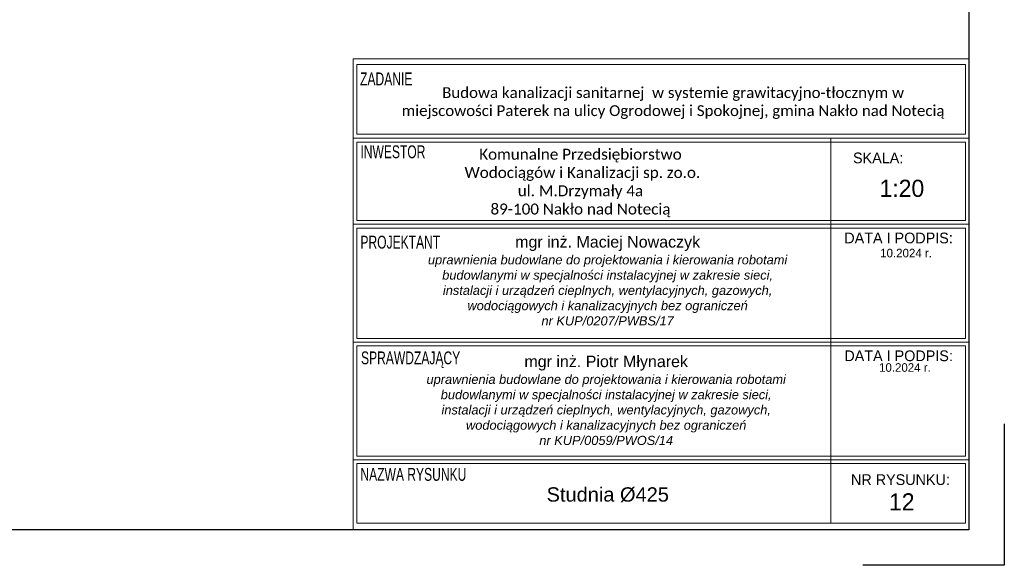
# Model space of a CAD drawing. Extents: x -23500 to 2637, y 21242 to 29547.
# Tile 113 of 121: x -148 to 2637, y 21311 to 22855. Entities that reach past the tile are written whole.
import ezdxf
from ezdxf.enums import TextEntityAlignment as Align

# ---------------------------------------------------------------- set-up
doc = ezdxf.new("R2010")
doc.units = 0
doc.header["$LTSCALE"] = 25
doc.layers.get('0').update_dxf_attribs({"linetype": 'CONTINUOUS', "lineweight": 13})
for name, color, linetype, lineweight in [('IS_tab', 254, 'CONTINUOUS', 18), ('M_Ramki do druku', 7, 'CONTINUOUS', 25), ('M_Ramki rysunków', 2, 'CONTINUOUS', 25)]:
    doc.layers.add(name, color=color, linetype=linetype, lineweight=lineweight)
doc.layers.add('M_Ramki markery', color=1, linetype='CONTINUOUS')
doc.layers.add('M_Ramki znaczniki', color=6, linetype='CONTINUOUS')
doc.styles.add('MCAD_TS', font='GENISO.SHX', dxfattribs={"width": 0.8, "oblique": 15})
doc.styles.add('tab_0.75', font='txt', dxfattribs={"height": 0.75})
doc.styles.add('tab_0.90 0.7', font='txt', dxfattribs={"width": 0.7, "height": 0.9})
doc.styles.add('tab_1.00', font='arial.ttf', dxfattribs={"height": 1})
doc.styles.add('tab_1.20', font='txt', dxfattribs={"height": 1.2})

# ---------------------------------------------------------------- blocks, each defined once
blk = doc.blocks.new('Znacznik_narozny_v2')
at = {"layer": 'M_Ramki znaczniki'}
blk.add_lwpolyline([(0, -20), (0, 0), (20, 0)], dxfattribs=at)
blk = doc.blocks.new('*U1350')
at = {"layer": 'M_Ramki do druku'}
blk.add_line((210, 5), (210, 0), dxfattribs=at)
at = {"layer": 'M_Ramki markery'}
blk.add_line((210, 7), (210, 5), dxfattribs=at)
at = {"layer": 'M_Ramki rysunków', "color": 0, "linetype": 'ByBlock', "lineweight": -2}
blk.add_lwpolyline([(15, 5), (15, 292), (205, 292), (205, 5)], close=True, dxfattribs=at)
at = {"layer": 'M_Ramki znaczniki', "rotation": 180}
blk.add_blockref('Znacznik_narozny_v2', (210, 0), dxfattribs=at)
at = {"layer": 'M_Ramki do druku', "style": 'MCAD_TS', "width": 0.8}
for tag, p in [('KOMENTARZ', (6.54, 30.57)), ('RYSUNEK', (10.28, 30.57)), ('DATA', (14.02, 30.57))]:
    blk.add_attdef(tag, p, '', height=2, rotation=90, dxfattribs=at)

msp = doc.modelspace()

# ---------------------------------------------------------------- linework, layer by layer
at = {"color": 7, "linetype": 'ByBlock'}
for p, q in [((795.069, 22743.818), (2536.569, 22743.818)), ((795.069, 21410.875), (795.069, 22743.818)), ((795.069, 22743.818), (2536.569, 22743.818)), ((2536.569, 22743.818), (2536.569, 21410.875)), ((795.069, 22519.337), (2536.569, 22519.337)), ((795.069, 22276.337), (2536.569, 22276.337)), ((795.069, 21942.535), (2536.569, 21942.535)), ((795.069, 21609.375), (2536.569, 21609.375)), ((795.069, 21609.375), (2536.569, 21609.375)), ((2536.569, 21410.875), (795.069, 21410.875))]:
    msp.add_line(p, q, dxfattribs=at)
for points in [[(805.194, 22530.839), (2526.444, 22530.839), (2526.444, 22728.305), (805.194, 22728.305)], [(805.194, 22286.462), (2526.444, 22286.462), (2526.444, 22508.177), (805.194, 22508.177)], [(2146.001, 21430.405), (2146.001, 21430.405), (2146.001, 22519.337), (2146.001, 22519.337)], [(805.194, 21952.82), (2526.444, 21952.82), (2526.444, 22264.987), (805.194, 22264.987)], [(805.194, 21619.5), (2526.444, 21619.5), (2526.444, 21931.667), (805.194, 21931.667)], [(805.194, 21430.405), (2526.444, 21430.405), (2526.444, 21599.25), (805.194, 21599.25)]]:
    msp.add_lwpolyline(points, close=True, dxfattribs=at)

# ---------------------------------------------------------------- block references
at = {"layer": 'M_Ramki do druku', "xscale": 20, "yscale": 20, "zscale": 20}
msp.add_blockref('*U1350', (-1563.431, 21310.875), dxfattribs=at)

# ---------------------------------------------------------------- texts
at = {"layer": 'IS_tab', "color": 7, "style": 'tab_0.90 0.7', "width": 0.7}
for s, p in [('ZADANIE', (814.374, 22705.347)), ('INWESTOR', (815.319, 22499.087)), ('PROJEKTANT', (815.319, 22243.406)), ('SPRAWDZAJĄCY', (817.032, 21915.995)), ('NAZWA RYSUNKU', (815.319, 21586.385))]:
    msp.add_text(s, height=36.45, dxfattribs=at).set_placement(p, align=Align.TOP_LEFT)
at = {"layer": 'IS_tab', "color": 7, "style": 'tab_0.75'}
for s, p in [('SKALA:', (2208.575, 22478.766)), ('DATA I PODPIS:', (2183.971, 22252.19)), ('DATA I PODPIS:', (2184.118, 21918.859)), ('NR RYSUNKU:', (2202.885, 21568.504))]:
    msp.add_text(s, height=30.375, dxfattribs=at).set_placement(p, align=Align.TOP_LEFT)
at = {"layer": 'IS_tab', "color": 7, "style": 'tab_1.20'}
for s, height, p in [('1:20', 48.6, (2346.83, 22377.516)), ('10.2024 r.', 24.3, (2358.702, 22194.34)), ('10.2024 r.', 24.3, (2355.41, 21870.6)), ('12', 48.6, (2346.58, 21490.345))]:
    msp.add_text(s, height=height, dxfattribs=at).set_placement(p, align=Align.MIDDLE_CENTER)
at = {"layer": 'IS_tab', "color": 7, "attachment_point": 5, "line_spacing_factor": 1.2, "style": 'tab_1.00'}
for s, insert, char_height, width in [('\\pxi-0.457144,l0.457144,sm1,t0;{\\fCalibri|b0|i0|c158|p39;Budowa kanalizacji sanitarnej  w systemie grawitacyjno-tłocznym w \\Pmiejscowości Paterek na ulicy Ogrodowej i Spokojnej, gmina Nakło nad Notecią }', (1699.762, 22618.683), 30.628125, 3160.8225), ('\\pxsm1;{\\fCalibri|b0|i0|c158|p39;Komunalne Przedsiębiorstwo\\P Wodociągów i Kanalizacji sp. zo.o.\\Pul. M.Drzymały 4a\\P89-100 Nakło nad Notecią}', (1437.784, 22392.538), 31, 2499.255)]:
    msp.add_mtext(s, dxfattribs=dict(at, insert=insert, char_height=char_height, width=width))
at = {"layer": 'IS_tab', "color": 7, "attachment_point": 5, "style": 'tab_1.00'}
for s, insert, char_height, width in [('mgr inż. Maciej Nowaczyk\\P{\\fArial|b0|i1|c238|p34;\\H0.8x;uprawnienia budowlane do projektowania i kierowania robotami budowlanymi w specjalności instalacyjnej w zakresie sieci,\\Pinstalacji i urządzeń cieplnych, wentylacyjnych, gazowych,\\Pwodociągowych i kanalizacyjnych bez ograniczeń\\Pnr KUP/0207/PWBS/17}', (1514.543, 22115.721), 32.4, 1173.38281), ('mgr inż. Piotr Młynarek\\P{\\fArial|b0|i1|c238|p34;\\H0.8x;uprawnienia budowlane do projektowania i kierowania robotami budowlanymi w specjalności instalacyjnej w zakresie sieci,\\Pinstalacji i urządzeń cieplnych, wentylacyjnych, gazowych,\\Pwodociągowych i kanalizacyjnych bez ograniczeń\\Pnr KUP/0059/PWOS/14}', (1510.473, 21777.482), 32.4, 1173.38281), ('{\\fArial|b0|i0|c238|p0;Studnia %%c425}', (1514.946, 21510.539), 40.5, 2754)]:
    msp.add_mtext(s, dxfattribs=dict(at, insert=insert, char_height=char_height, width=width))

doc.saveas('drawing.dxf')
